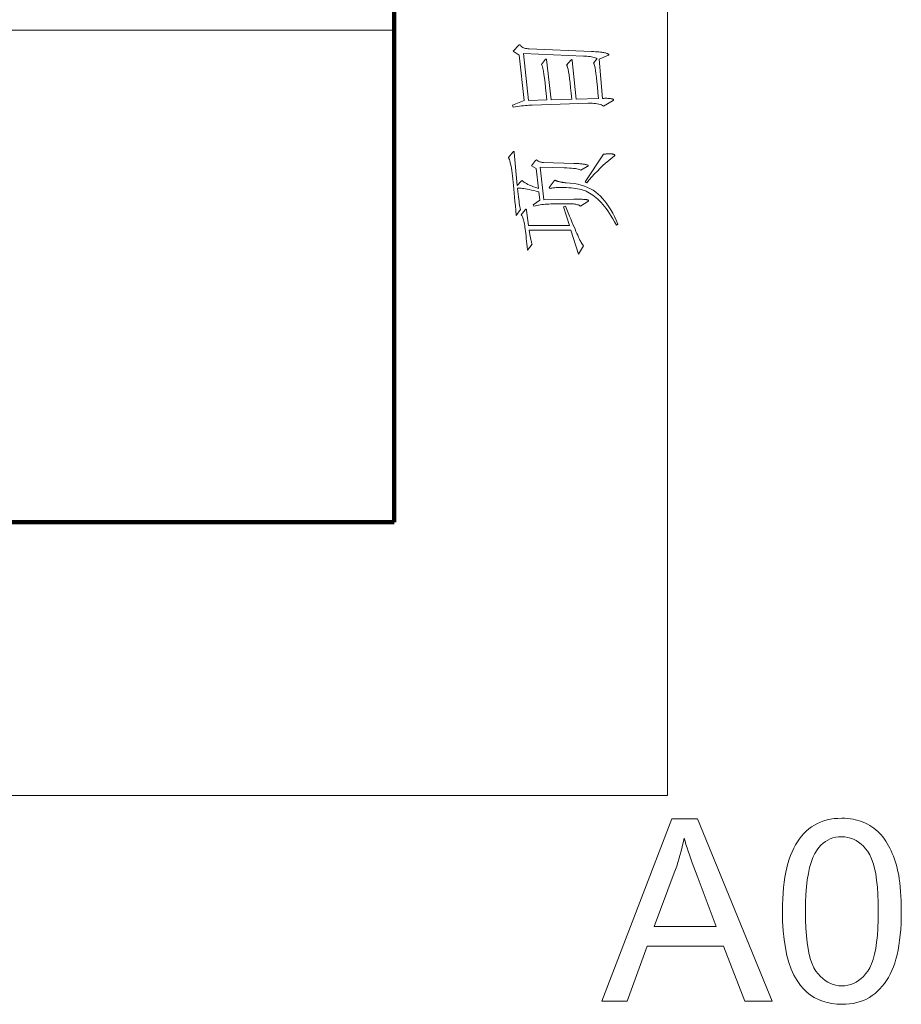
# Model space of a CAD drawing. Extents: x 0 to 1189, y 0 to 841.
# Tile 112 of 132: x 1155 to 1188, y 2 to 38. Entities that reach past the tile are written whole.
import ezdxf

# ---------------------------------------------------------------- set-up
doc = ezdxf.new("R2010")
doc.units = 0

msp = doc.modelspace()

# ---------------------------------------------------------------- linework, layer by layer
at = {"color": 7, "lineweight": 13}
for p, q in [((1179, 10), (1179, 831)), ((1169, 38), (1064, 38)), ((10, 10), (1179, 10))]:
    msp.add_line(p, q, dxfattribs=at)
at = {"color": 7, "lineweight": 100}
for p, q in [((1169, 20), (1169, 821)), ((20, 20), (1169, 20))]:
    msp.add_line(p, q, dxfattribs=at)
at = {"color": 7, "lineweight": 13}
for points in [[(1173.359, 37.234), (1173.563, 37.446), (1173.566, 37.45), (1173.57, 37.453), (1173.573, 37.456), (1173.576, 37.458), (1173.579, 37.46), (1173.582, 37.462), (1173.585, 37.463), (1173.587, 37.464), (1173.59, 37.464), (1173.592, 37.465), (1173.594, 37.464), (1173.597, 37.464), (1173.599, 37.463), (1173.601, 37.462), (1173.603, 37.461), (1173.605, 37.46), (1173.607, 37.458), (1173.609, 37.456), (1173.611, 37.454), (1173.612, 37.451), (1173.632, 37.427), (1173.655, 37.405), (1173.68, 37.386), (1173.709, 37.368), (1173.74, 37.354), (1173.775, 37.341), (1173.812, 37.331), (1173.853, 37.324), (1173.896, 37.318), (1173.943, 37.315), (1176.219, 37.216), (1176.296, 37.212), (1176.367, 37.208), (1176.433, 37.203), (1176.493, 37.198), (1176.547, 37.193), (1176.596, 37.187), (1176.64, 37.181), (1176.678, 37.175), (1176.71, 37.168), (1176.737, 37.161), (1176.76, 37.154), (1176.78, 37.147), (1176.798, 37.14), (1176.814, 37.134), (1176.827, 37.127), (1176.838, 37.121), (1176.846, 37.115), (1176.852, 37.109), (1176.856, 37.104), (1176.857, 37.098), (1176.857, 37.096), (1176.856, 37.094), (1176.855, 37.093), (1176.854, 37.091), (1176.852, 37.089), (1176.85, 37.087), (1176.848, 37.085), (1176.845, 37.084), (1176.842, 37.082), (1176.839, 37.08), (1176.499, 36.94), (1176.63, 35.501), (1176.673, 35.502), (1176.712, 35.503), (1176.75, 35.504), (1176.784, 35.503), (1176.817, 35.502), (1176.846, 35.501), (1176.874, 35.499), (1176.898, 35.496), (1176.921, 35.493), (1176.941, 35.489), (1176.958, 35.485), (1176.974, 35.481), (1176.988, 35.478), (1177, 35.474), (1177.01, 35.47), (1177.018, 35.467), (1177.025, 35.463), (1177.03, 35.46), (1177.032, 35.456), (1177.033, 35.453), (1177.033, 35.45), (1177.033, 35.447), (1177.032, 35.444), (1177.031, 35.442), (1177.03, 35.439), (1177.028, 35.437), (1177.027, 35.434), (1177.025, 35.432), (1177.022, 35.43), (1177.02, 35.428), (1176.667, 35.22), (1176.628, 35.242), (1176.586, 35.26), (1176.539, 35.277), (1176.489, 35.29), (1176.434, 35.302), (1176.375, 35.31), (1176.311, 35.317), (1176.244, 35.32), (1176.172, 35.321), (1176.097, 35.32), (1174.056, 35.256), (1173.998, 35.254), (1173.937, 35.25), (1173.873, 35.246), (1173.807, 35.24), (1173.738, 35.233), (1173.667, 35.224), (1173.593, 35.215), (1173.516, 35.204), (1173.437, 35.192), (1173.354, 35.179), (1173.332, 35.256), (1173.757, 35.424), (1173.581, 37.08)], [(1173.735, 37.139), (1173.916, 35.424), (1174.59, 35.442), (1174.568, 35.676), (1174.546, 35.886), (1174.524, 36.073), (1174.504, 36.238), (1174.484, 36.379), (1174.464, 36.496), (1174.445, 36.591), (1174.426, 36.663), (1174.408, 36.711), (1174.391, 36.736), (1174.54, 36.931), (1174.542, 36.932), (1174.544, 36.934), (1174.546, 36.935), (1174.548, 36.936), (1174.55, 36.937), (1174.552, 36.938), (1174.554, 36.939), (1174.556, 36.939), (1174.558, 36.94), (1174.56, 36.94), (1174.563, 36.939), (1174.565, 36.939), (1174.567, 36.938), (1174.568, 36.937), (1174.57, 36.935), (1174.572, 36.933), (1174.573, 36.931), (1174.574, 36.928), (1174.575, 36.925), (1174.576, 36.922), (1174.748, 35.446), (1175.504, 35.469), (1175.482, 35.69), (1175.461, 35.89), (1175.441, 36.068), (1175.421, 36.224), (1175.402, 36.359), (1175.383, 36.473), (1175.365, 36.565), (1175.347, 36.636), (1175.33, 36.686), (1175.314, 36.713), (1175.472, 36.899), (1175.475, 36.902), (1175.478, 36.905), (1175.48, 36.908), (1175.483, 36.911), (1175.485, 36.913), (1175.488, 36.914), (1175.49, 36.915), (1175.492, 36.916), (1175.495, 36.917), (1175.497, 36.917), (1175.499, 36.917), (1175.501, 36.916), (1175.503, 36.915), (1175.505, 36.913), (1175.507, 36.91), (1175.508, 36.907), (1175.51, 36.904), (1175.511, 36.9), (1175.512, 36.895), (1175.513, 36.89), (1175.662, 35.474), (1176.477, 35.496), (1176.459, 35.72), (1176.441, 35.923), (1176.423, 36.105), (1176.405, 36.266), (1176.387, 36.406), (1176.37, 36.525), (1176.352, 36.623), (1176.335, 36.699), (1176.318, 36.755), (1176.3, 36.79), (1176.436, 36.958), (1176.401, 36.973), (1176.362, 36.986), (1176.32, 36.998), (1176.275, 37.009), (1176.226, 37.019), (1176.173, 37.027), (1176.117, 37.034), (1176.058, 37.04), (1175.995, 37.045), (1175.929, 37.048)], [(1173.345, 33.532), (1173.351, 33.538), (1173.356, 33.544), (1173.36, 33.549), (1173.365, 33.553), (1173.369, 33.556), (1173.372, 33.559), (1173.376, 33.561), (1173.379, 33.563), (1173.381, 33.564), (1173.384, 33.564), (1173.386, 33.564), (1173.388, 33.562), (1173.39, 33.56), (1173.392, 33.558), (1173.394, 33.554), (1173.395, 33.549), (1173.396, 33.544), (1173.398, 33.538), (1173.399, 33.531), (1173.4, 33.523), (1173.508, 32.311), (1173.649, 32.469), (1173.653, 32.473), (1173.657, 32.477), (1173.661, 32.481), (1173.665, 32.484), (1173.668, 32.486), (1173.672, 32.488), (1173.675, 32.49), (1173.678, 32.491), (1173.68, 32.491), (1173.683, 32.492), (1173.685, 32.492), (1173.687, 32.491), (1173.69, 32.49), (1173.693, 32.489), (1173.696, 32.487), (1173.699, 32.485), (1173.702, 32.483), (1173.705, 32.48), (1173.708, 32.477), (1173.712, 32.474), (1173.734, 32.452), (1173.764, 32.43), (1173.801, 32.406), (1173.847, 32.381), (1173.9, 32.355), (1173.961, 32.328), (1174.029, 32.299), (1174.106, 32.269), (1174.19, 32.239), (1174.282, 32.207), (1174.196, 32.931), (1174.029, 33.035), (1174.178, 33.225), (1174.181, 33.229), (1174.183, 33.233), (1174.186, 33.236), (1174.189, 33.239), (1174.192, 33.242), (1174.194, 33.244), (1174.197, 33.245), (1174.2, 33.246), (1174.203, 33.247), (1174.205, 33.247), (1174.208, 33.247), (1174.211, 33.247), (1174.214, 33.246), (1174.217, 33.245), (1174.22, 33.244), (1174.223, 33.242), (1174.226, 33.241), (1174.23, 33.239), (1174.233, 33.236), (1174.237, 33.234), (1174.257, 33.219), (1174.278, 33.206), (1174.3, 33.194), (1174.322, 33.184), (1174.345, 33.175), (1174.369, 33.168), (1174.394, 33.162), (1174.419, 33.157), (1174.445, 33.154), (1174.472, 33.152), (1175.576, 33.121), (1175.624, 33.12), (1175.67, 33.118), (1175.714, 33.116), (1175.755, 33.113), (1175.795, 33.11), (1175.833, 33.107), (1175.868, 33.103), (1175.902, 33.099), (1175.934, 33.094), (1175.963, 33.089), (1175.99, 33.084), (1176.014, 33.078), (1176.036, 33.073), (1176.054, 33.068), (1176.07, 33.064), (1176.083, 33.059), (1176.093, 33.054), (1176.1, 33.05), (1176.104, 33.046), (1176.106, 33.041), (1176.105, 33.037), (1176.104, 33.033), (1176.102, 33.029), (1176.1, 33.026), (1176.097, 33.022), (1176.093, 33.018), (1176.088, 33.014), (1176.083, 33.01), (1176.076, 33.007), (1176.069, 33.003), (1175.83, 32.876), (1175.807, 32.889), (1175.775, 32.901), (1175.736, 32.912), (1175.688, 32.922), (1175.632, 32.931), (1175.567, 32.938), (1175.495, 32.945), (1175.414, 32.95), (1175.325, 32.955), (1175.228, 32.958), (1174.341, 32.985), (1174.477, 31.79), (1175.576, 31.808), (1175.651, 31.809), (1175.719, 31.809), (1175.782, 31.809), (1175.838, 31.809), (1175.887, 31.808), (1175.931, 31.807), (1175.968, 31.805), (1175.999, 31.803), (1176.024, 31.8), (1176.042, 31.797), (1176.057, 31.794), (1176.07, 31.791), (1176.082, 31.788), (1176.092, 31.784), (1176.1, 31.781), (1176.107, 31.778), (1176.112, 31.775), (1176.116, 31.772), (1176.118, 31.769), (1176.119, 31.765), (1176.119, 31.762), (1176.118, 31.759), (1176.116, 31.755), (1176.113, 31.752), (1176.11, 31.748), (1176.106, 31.744), (1176.101, 31.74), (1176.096, 31.736), (1176.09, 31.731), (1176.083, 31.727), (1175.816, 31.56), (1175.796, 31.575), (1175.773, 31.589), (1175.746, 31.601), (1175.716, 31.612), (1175.683, 31.621), (1175.646, 31.628), (1175.605, 31.634), (1175.561, 31.638), (1175.514, 31.64), (1175.463, 31.641), (1174.73, 31.637), (1174.663, 31.636), (1174.597, 31.633), (1174.532, 31.63), (1174.469, 31.624), (1174.406, 31.617), (1174.346, 31.609), (1174.286, 31.599), (1174.228, 31.587), (1174.171, 31.574), (1174.115, 31.56), (1174.088, 31.609), (1174.332, 31.772), (1174.296, 32.08), (1174.199, 32.106), (1174.109, 32.129), (1174.025, 32.149), (1173.948, 32.167), (1173.876, 32.182), (1173.811, 32.194), (1173.752, 32.203), (1173.699, 32.21), (1173.653, 32.214), (1173.612, 32.216), (1173.603, 32.216), (1173.593, 32.216), (1173.583, 32.215), (1173.573, 32.215), (1173.564, 32.215), (1173.554, 32.214), (1173.545, 32.213), (1173.536, 32.213), (1173.526, 32.212), (1173.517, 32.211), (1173.528, 32.1), (1173.539, 31.996), (1173.55, 31.9), (1173.561, 31.812), (1173.572, 31.73), (1173.583, 31.657), (1173.593, 31.591), (1173.604, 31.532), (1173.615, 31.481), (1173.626, 31.437), (1173.468, 31.216), (1173.452, 31.396), (1173.438, 31.569), (1173.423, 31.734), (1173.409, 31.89), (1173.395, 32.039), (1173.382, 32.18), (1173.369, 32.313), (1173.356, 32.438), (1173.344, 32.555), (1173.332, 32.664), (1173.32, 32.765), (1173.307, 32.859), (1173.294, 32.945), (1173.28, 33.023), (1173.265, 33.095), (1173.25, 33.158), (1173.234, 33.214), (1173.218, 33.263), (1173.2, 33.304), (1173.183, 33.338)], [(1176.667, 33.456), (1176.693, 33.459), (1176.717, 33.462), (1176.741, 33.465), (1176.765, 33.467), (1176.787, 33.469), (1176.808, 33.471), (1176.828, 33.472), (1176.848, 33.473), (1176.866, 33.473), (1176.884, 33.474), (1176.901, 33.473), (1176.917, 33.473), (1176.933, 33.472), (1176.948, 33.471), (1176.962, 33.469), (1176.976, 33.467), (1176.989, 33.465), (1177.001, 33.462), (1177.013, 33.459), (1177.024, 33.456), (1177.035, 33.452), (1177.044, 33.448), (1177.052, 33.445), (1177.059, 33.441), (1177.065, 33.438), (1177.07, 33.435), (1177.074, 33.431), (1177.076, 33.428), (1177.078, 33.425), (1177.078, 33.422), (1177.078, 33.418), (1177.077, 33.415), (1177.076, 33.411), (1177.073, 33.408), (1177.071, 33.404), (1177.067, 33.4), (1177.063, 33.396), (1177.058, 33.392), (1177.053, 33.388), (1177.047, 33.383), (1176.943, 33.303), (1176.84, 33.219), (1176.738, 33.132), (1176.637, 33.04), (1176.537, 32.944), (1176.437, 32.844), (1176.338, 32.741), (1176.24, 32.633), (1176.143, 32.521), (1176.047, 32.406), (1175.988, 32.446)], [(1174.676, 32.243), (1174.857, 32.483), (1174.86, 32.487), (1174.864, 32.491), (1174.867, 32.494), (1174.87, 32.497), (1174.873, 32.5), (1174.876, 32.502), (1174.879, 32.503), (1174.881, 32.504), (1174.884, 32.505), (1174.886, 32.505), (1174.888, 32.505), (1174.891, 32.505), (1174.893, 32.504), (1174.896, 32.504), (1174.898, 32.503), (1174.901, 32.502), (1174.903, 32.501), (1174.906, 32.499), (1174.908, 32.498), (1174.911, 32.496), (1174.922, 32.491), (1174.934, 32.485), (1174.947, 32.48), (1174.961, 32.475), (1174.977, 32.47), (1174.994, 32.464), (1175.013, 32.459), (1175.033, 32.454), (1175.054, 32.449), (1175.076, 32.444), (1175.099, 32.439), (1175.122, 32.435), (1175.145, 32.431), (1175.167, 32.428), (1175.19, 32.424), (1175.212, 32.422), (1175.234, 32.419), (1175.256, 32.417), (1175.278, 32.416), (1175.3, 32.415), (1175.446, 32.403), (1175.586, 32.385), (1175.719, 32.36), (1175.845, 32.329), (1175.965, 32.291), (1176.079, 32.246), (1176.186, 32.195), (1176.286, 32.137), (1176.38, 32.072), (1176.468, 32.001), (1176.551, 31.923), (1176.631, 31.837), (1176.71, 31.745), (1176.786, 31.645), (1176.859, 31.539), (1176.93, 31.425), (1176.999, 31.304), (1177.066, 31.176), (1177.13, 31.041), (1177.192, 30.899), (1177.133, 30.867), (1177.07, 30.982), (1177.007, 31.091), (1176.944, 31.194), (1176.882, 31.292), (1176.82, 31.383), (1176.758, 31.469), (1176.697, 31.549), (1176.636, 31.623), (1176.575, 31.692), (1176.515, 31.754), (1176.455, 31.812), (1176.395, 31.865), (1176.335, 31.915), (1176.274, 31.96), (1176.214, 32.002), (1176.154, 32.039), (1176.094, 32.072), (1176.034, 32.102), (1175.974, 32.127), (1175.913, 32.148), (1175.851, 32.166), (1175.786, 32.182), (1175.716, 32.196), (1175.643, 32.209), (1175.566, 32.219), (1175.485, 32.228), (1175.4, 32.234), (1175.312, 32.239), (1175.22, 32.242), (1175.124, 32.243), (1175.071, 32.242), (1175.02, 32.241), (1174.973, 32.24), (1174.927, 32.237), (1174.885, 32.234), (1174.845, 32.23), (1174.808, 32.225), (1174.773, 32.22), (1174.741, 32.214), (1174.712, 32.207)], [(1175.273, 31.555), (1175.324, 31.43), (1175.372, 31.311), (1175.419, 31.197), (1175.463, 31.09), (1175.505, 30.987), (1175.546, 30.89), (1175.584, 30.799), (1175.621, 30.714), (1175.655, 30.634), (1175.687, 30.56), (1175.718, 30.491), (1175.747, 30.427), (1175.775, 30.369), (1175.802, 30.316), (1175.827, 30.269), (1175.851, 30.227), (1175.874, 30.19), (1175.895, 30.158), (1175.915, 30.132), (1175.934, 30.112), (1175.748, 29.804), (1175.472, 30.682), (1173.943, 30.682), (1173.955, 30.6), (1173.967, 30.525), (1173.979, 30.457), (1173.99, 30.395), (1174.002, 30.34), (1174.012, 30.292), (1174.023, 30.25), (1174.032, 30.216), (1174.042, 30.187), (1174.051, 30.166), (1173.884, 29.953), (1173.872, 30.069), (1173.861, 30.179), (1173.85, 30.282), (1173.839, 30.38), (1173.828, 30.472), (1173.818, 30.559), (1173.808, 30.639), (1173.798, 30.713), (1173.789, 30.782), (1173.78, 30.845), (1173.77, 30.902), (1173.76, 30.956), (1173.75, 31.006), (1173.738, 31.052), (1173.726, 31.094), (1173.713, 31.131), (1173.699, 31.165), (1173.684, 31.195), (1173.669, 31.221), (1173.653, 31.243), (1173.793, 31.419), (1173.797, 31.424), (1173.801, 31.429), (1173.804, 31.433), (1173.807, 31.437), (1173.81, 31.44), (1173.813, 31.442), (1173.817, 31.444), (1173.819, 31.445), (1173.822, 31.446), (1173.825, 31.446), (1173.828, 31.446), (1173.83, 31.445), (1173.832, 31.442), (1173.834, 31.439), (1173.836, 31.435), (1173.838, 31.43), (1173.84, 31.424), (1173.841, 31.417), (1173.842, 31.41), (1173.843, 31.401), (1173.92, 30.845), (1175.422, 30.845), (1175.205, 31.532)], [(1176.596, 2.473), (1179.156, 9.139), (1180.106, 9.139), (1182.835, 2.473), (1181.83, 2.473), (1181.052, 4.492), (1178.265, 4.492), (1177.533, 2.473)], [(1183.207, 5.761), (1183.21, 5.993), (1183.217, 6.215), (1183.229, 6.429), (1183.246, 6.633), (1183.268, 6.828), (1183.295, 7.013), (1183.327, 7.19), (1183.363, 7.357), (1183.404, 7.515), (1183.451, 7.664), (1183.502, 7.805), (1183.557, 7.939), (1183.618, 8.067), (1183.683, 8.188), (1183.753, 8.302), (1183.828, 8.41), (1183.907, 8.511), (1183.991, 8.606), (1184.08, 8.694), (1184.174, 8.776), (1184.272, 8.85), (1184.375, 8.916), (1184.484, 8.975), (1184.597, 9.026), (1184.715, 9.069), (1184.839, 9.104), (1184.967, 9.132), (1185.1, 9.151), (1185.238, 9.163), (1185.381, 9.167), (1185.487, 9.165), (1185.59, 9.158), (1185.691, 9.147), (1185.789, 9.132), (1185.885, 9.113), (1185.977, 9.089), (1186.068, 9.061), (1186.155, 9.028), (1186.24, 8.992), (1186.322, 8.951), (1186.402, 8.906), (1186.478, 8.857), (1186.552, 8.804), (1186.623, 8.747), (1186.692, 8.687), (1186.757, 8.623), (1186.82, 8.555), (1186.879, 8.483), (1186.936, 8.407), (1186.991, 8.328), (1187.042, 8.245), (1187.092, 8.158), (1187.139, 8.068), (1187.183, 7.974), (1187.226, 7.876), (1187.266, 7.776), (1187.304, 7.671), (1187.34, 7.563), (1187.373, 7.452), (1187.404, 7.337), (1187.433, 7.216), (1187.458, 7.087), (1187.481, 6.949), (1187.5, 6.804), (1187.517, 6.65), (1187.53, 6.489), (1187.541, 6.319), (1187.548, 6.141), (1187.553, 5.955), (1187.554, 5.761), (1187.552, 5.531), (1187.545, 5.31), (1187.533, 5.098), (1187.516, 4.895), (1187.494, 4.701), (1187.468, 4.516), (1187.436, 4.34), (1187.4, 4.173), (1187.359, 4.016), (1187.313, 3.867), (1187.263, 3.726), (1187.208, 3.592), (1187.147, 3.464), (1187.082, 3.343), (1187.013, 3.228), (1186.938, 3.12), (1186.859, 3.019), (1186.775, 2.923), (1186.686, 2.835), (1186.593, 2.753), (1186.494, 2.678), (1186.391, 2.611), (1186.282, 2.552), (1186.169, 2.501), (1186.05, 2.458), (1185.926, 2.423), (1185.797, 2.395), (1185.664, 2.375), (1185.525, 2.364), (1185.381, 2.36), (1185.192, 2.367), (1185.012, 2.387), (1184.84, 2.422), (1184.676, 2.47), (1184.52, 2.533), (1184.373, 2.609), (1184.234, 2.698), (1184.103, 2.802), (1183.981, 2.92), (1183.867, 3.051), (1183.741, 3.228), (1183.629, 3.426), (1183.531, 3.644), (1183.445, 3.884), (1183.372, 4.144), (1183.313, 4.426), (1183.267, 4.728), (1183.234, 5.052), (1183.214, 5.396)], [(1178.519, 5.211), (1180.779, 5.211), (1180.084, 7.057), (1180.022, 7.222), (1179.963, 7.381), (1179.907, 7.535), (1179.855, 7.682), (1179.806, 7.823), (1179.76, 7.958), (1179.718, 8.088), (1179.679, 8.211), (1179.643, 8.328), (1179.611, 8.439), (1179.584, 8.311), (1179.556, 8.183), (1179.525, 8.055), (1179.492, 7.928), (1179.457, 7.8), (1179.42, 7.673), (1179.381, 7.546), (1179.34, 7.419), (1179.297, 7.292), (1179.251, 7.166)], [(1184.049, 5.761), (1184.052, 5.444), (1184.064, 5.148), (1184.083, 4.875), (1184.11, 4.623), (1184.145, 4.394), (1184.187, 4.186), (1184.237, 4.001), (1184.295, 3.837), (1184.36, 3.696), (1184.433, 3.576), (1184.511, 3.473), (1184.594, 3.38), (1184.68, 3.299), (1184.769, 3.228), (1184.862, 3.169), (1184.959, 3.12), (1185.059, 3.082), (1185.163, 3.054), (1185.27, 3.038), (1185.381, 3.033), (1185.492, 3.038), (1185.599, 3.055), (1185.703, 3.082), (1185.803, 3.12), (1185.9, 3.169), (1185.993, 3.229), (1186.082, 3.3), (1186.168, 3.382), (1186.25, 3.475), (1186.329, 3.578), (1186.402, 3.698), (1186.467, 3.84), (1186.525, 4.004), (1186.575, 4.189), (1186.617, 4.397), (1186.652, 4.626), (1186.679, 4.877), (1186.698, 5.15), (1186.709, 5.444), (1186.713, 5.761), (1186.709, 6.079), (1186.698, 6.375), (1186.679, 6.649), (1186.652, 6.901), (1186.617, 7.131), (1186.575, 7.338), (1186.525, 7.524), (1186.467, 7.687), (1186.402, 7.829), (1186.329, 7.948), (1186.25, 8.051), (1186.168, 8.143), (1186.081, 8.224), (1185.991, 8.294), (1185.898, 8.354), (1185.8, 8.403), (1185.699, 8.44), (1185.593, 8.468), (1185.484, 8.484), (1185.372, 8.489), (1185.261, 8.484), (1185.155, 8.47), (1185.054, 8.446), (1184.957, 8.413), (1184.865, 8.37), (1184.777, 8.317), (1184.694, 8.255), (1184.615, 8.184), (1184.541, 8.102), (1184.472, 8.012), (1184.391, 7.88), (1184.319, 7.727), (1184.256, 7.553), (1184.201, 7.359), (1184.154, 7.144), (1184.116, 6.909), (1184.087, 6.653), (1184.066, 6.376), (1184.053, 6.079)]]:
    msp.add_lwpolyline(points, close=True, dxfattribs=at)

doc.saveas('drawing.dxf')
